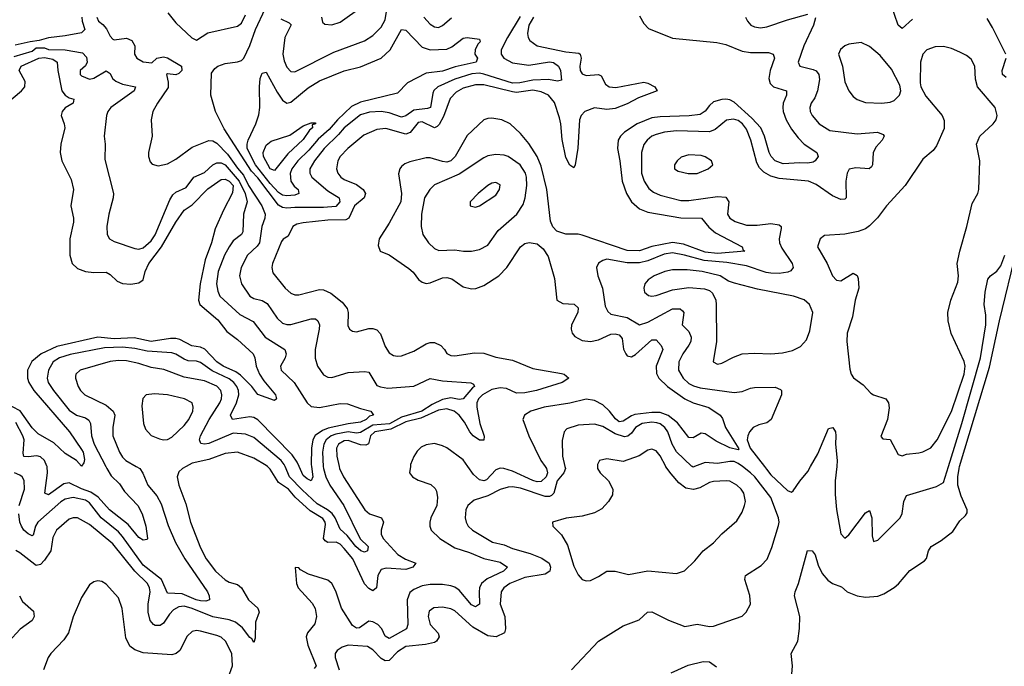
# Model space of a CAD drawing. Header units: inches. Extents: x 1552611 to 1694776, y 811966 to 917215.
# Tile 250 of 256: x 1591409 to 1596207, y 909027 to 912177. Entities that reach past the tile are written whole.
import ezdxf

# ---------------------------------------------------------------- set-up
doc = ezdxf.new("R2010")
doc.units = ezdxf.units.IN
doc.header["$MEASUREMENT"] = 0
doc.layers.add('B5990', color=7, linetype='Continuous')
doc.layers.add('B5991', color=7, linetype='Continuous')

msp = doc.modelspace()

# ---------------------------------------------------------------- linework, layer by layer
at = {"layer": 'B5990', "color": 5}
for points, elevation in [([(1592219.8, 910000), (1592202.4, 909990), (1592185.1, 909974.9), (1592176.5, 909950), (1592184.1, 909910), (1592218.2, 909818.2), (1592241.4, 909730), (1592290, 909603.6), (1592317, 909550), (1592363.9, 909490), (1592410, 909448.3), (1592430, 909436.8), (1592470, 909425), (1592489.3, 909410), (1592524.1, 909350), (1592569.6, 909309.6), (1592576, 909290), (1592558.2, 909241.8), (1592556.5, 909163.5), (1592550, 909142.4), (1592541, 909161), (1592530, 909167.6), (1592494.8, 909214.8), (1592461.4, 909241.4), (1592430, 909254), (1592350, 909267.5), (1592250, 909308.5), (1592210, 909319.4), (1592183.8, 909316.2), (1592158.5, 909301.5), (1592139, 909281), (1592110, 909237.6), (1592094, 909226), (1592070, 909225.7), (1592060.7, 909230), (1592044.4, 909250), (1592035.4, 909290), (1592035.3, 909330), (1592044.8, 909390), (1592041.9, 909410), (1592032.3, 909430), (1591970, 909490), (1591862.9, 909622.9), (1591750, 909718.3), (1591690, 909749.9), (1591670, 909750.5), (1591650, 909743.9), (1591588.7, 909690), (1591570, 909655.1), (1591560.3, 909590), (1591530, 909543.4), (1591510, 909522.6), (1591490, 909518.6), (1591482.2, 909522.2), (1591410, 909580.4), (1591390, 909590.8)], 980), ([(1591977.2, 910000), (1591994, 909990), (1592008.5, 909968.5), (1592032.9, 909910), (1592077.8, 909857.8), (1592097.9, 909817.9), (1592133.3, 909713.3), (1592167.9, 909630), (1592214.4, 909550), (1592323.9, 909390), (1592332.7, 909370), (1592334.4, 909350), (1592315.8, 909344.2), (1592290, 909345.2), (1592268.2, 909350), (1592200.7, 909380.7), (1592130, 909383.1), (1592100.1, 909450), (1592010, 909520.1), (1591910, 909659.5), (1591890, 909681.3), (1591806.8, 909750), (1591750, 909823.7), (1591730, 909837.1), (1591670, 909849.6), (1591630, 909841.5), (1591610, 909828.6), (1591498.2, 909730), (1591486.8, 909710), (1591474.2, 909665.8), (1591470, 909663.4), (1591450, 909671.8), (1591430, 909690.6), (1591417.7, 909710), (1591409.9, 909730), (1591404.1, 909770)], 960), ([(1591828, 910000), (1591833.1, 909990), (1591855.2, 909955.2), (1591895.7, 909915.7), (1591919.4, 909879.4), (1591984.5, 909810), (1592006, 909770), (1592024.2, 909710), (1592032, 909650), (1592030, 909645.2), (1592010, 909641.7), (1591990, 909654.5), (1591937.2, 909717.2), (1591847.1, 909790), (1591791.4, 909851.4), (1591756, 909876), (1591710, 909890.9), (1591650, 909921.3), (1591623.6, 909916.4), (1591550, 909862.9), (1591531.6, 909870), (1591545.3, 909970), (1591542.2, 910000)], 940), ([(1592965.4, 910000), (1592967.8, 909990), (1592987.4, 909950), (1593090.8, 909790), (1593114.4, 909770), (1593172.4, 909750), (1593182, 909730), (1593171, 909690), (1593171, 909670), (1593180.3, 909650), (1593251.1, 909571.1), (1593288.7, 909548.7), (1593339.6, 909530), (1593325.4, 909510), (1593290, 909498.9), (1593194.2, 909505.8), (1593170, 909498.9), (1593153.7, 909470), (1593147.3, 909410), (1593130, 909394.8), (1593110, 909405.7), (1593089.4, 909429.4), (1593032, 909550), (1592990, 909601.3), (1592970, 909622), (1592951, 909631), (1592910, 909630.4), (1592897.8, 909637.8), (1592889.9, 909650.1), (1592898.5, 909718.5), (1592897.2, 909730), (1592886.6, 909746.6), (1592824.1, 909784.1), (1592751.7, 909851.7), (1592718.7, 909890), (1592670, 909923), (1592630, 909987.9), (1592616.2, 910000)], 980), ([(1592888.3, 910000), (1592888.7, 909990), (1592900.2, 909950), (1592920.5, 909910), (1592988.5, 909810), (1593068.4, 909648.4), (1593107.6, 909610), (1593104.4, 909590), (1593090, 909583.7), (1593072, 909590), (1593047, 909610), (1593004.6, 909664.6), (1592970, 909694.3), (1592945.9, 909750), (1592931, 909771), (1592909.3, 909789.3), (1592858.3, 909818.3), (1592786.3, 909886.3), (1592724.5, 909950), (1592702.9, 910000)], 960), ([(1593312.7, 910000), (1593308.8, 909970), (1593323.7, 909950), (1593350, 909933.4), (1593412, 909912), (1593433.7, 909893.7), (1593440.4, 909880.4), (1593445.5, 909850), (1593442.1, 909810), (1593411.8, 909750), (1593407.6, 909730), (1593407.6, 909710), (1593414.7, 909690), (1593456.3, 909650), (1593530, 909603.4), (1593601.2, 909581.2), (1593670, 909552.6), (1593750, 909534.7), (1593786.5, 909510), (1593765.8, 909490), (1593686.5, 909453.5), (1593658.7, 909430), (1593650.4, 909410), (1593648.4, 909390), (1593649.5, 909330.5), (1593630, 909316.5), (1593610, 909326.6), (1593550, 909397.9), (1593530, 909412.4), (1593510, 909419.4), (1593470, 909425.6), (1593410, 909425.5), (1593370, 909418.3), (1593330, 909401.9), (1593310, 909385.8), (1593297.4, 909350), (1593301, 909230), (1593294, 909210), (1593210, 909162.9), (1593190, 909173.5), (1593173.1, 909210), (1593153.8, 909230), (1593130, 909244.1), (1593110, 909247.3), (1593065.6, 909214.4), (1593050, 909212.1), (1593030, 909225.5), (1592977, 909310), (1592950, 909393.3), (1592930, 909430.8), (1592910, 909446.8), (1592816.1, 909476.1), (1592776.9, 909496.9), (1592770, 909506), (1592752, 909508), (1592757.4, 909430), (1592766.3, 909410), (1592834.7, 909334.7), (1592848.4, 909308.4), (1592855.7, 909270), (1592846.5, 909233.5), (1592811.8, 909190), (1592805.1, 909170), (1592813.1, 909130), (1592853.5, 909030), (1592844, 909016)], 1020), ([(1592830.5, 910000), (1592837.3, 909950), (1592830, 909931.1), (1592810, 909940.2), (1592790, 909957.3), (1592770.4, 910000)], 940), ([(1594066, 910000), (1594068.4, 909990), (1594059.8, 909970), (1594028, 909930), (1594012.1, 909870), (1594000.9, 909859.1), (1593990, 909854), (1593970, 909853.6), (1593850, 909895.4), (1593810, 909901.4), (1593790, 909899.1), (1593750, 909887.7), (1593690, 909858.1), (1593623.6, 909836.4), (1593593.1, 909810), (1593583.2, 909790), (1593579.3, 909750), (1593584.2, 909730), (1593594, 909710), (1593616, 909690), (1593712.3, 909632.3), (1593770, 909619), (1593810, 909601.6), (1593896.7, 909576.7), (1593953.9, 909553.9), (1593988.5, 909530), (1593996.4, 909510), (1593992.9, 909490), (1593970, 909476.2), (1593870, 909460.3), (1593798, 909430), (1593768.9, 909410), (1593756, 909390), (1593750.5, 909330.5), (1593772.4, 909270), (1593777.1, 909210), (1593772.2, 909190), (1593730.7, 909170), (1593690, 909175.5), (1593617.1, 909217.1), (1593530, 909296.8), (1593510, 909307.6), (1593470, 909314.9), (1593427.7, 909312.3), (1593404.7, 909295.3), (1593399, 909270), (1593408.7, 909230), (1593448.6, 909188.6), (1593452.6, 909170), (1593440.7, 909150), (1593430, 909143.4), (1593386.7, 909133.3), (1593290, 909123.7), (1593250, 909097.5), (1593210, 909056), (1593190, 909053.4), (1593170, 909064.8), (1593130, 909107.1), (1593103.8, 909123.8), (1593010, 909129.8), (1592979.7, 909120.3), (1592955.9, 909104.1), (1592947.1, 909090), (1592946.7, 909070), (1592965.7, 909010)], 1040), ([(1593969.3, 910000), (1593976.1, 909990), (1593980.2, 909970), (1593974.2, 909950), (1593950, 909926.8), (1593930, 909926.1), (1593910, 909932.6), (1593810, 909978.4), (1593768.9, 909991.1), (1593750, 909991.6), (1593730, 909984.1), (1593684, 909936), (1593670, 909931), (1593650, 909936.2), (1593620.7, 909960.7), (1593593.1, 910000)], 1020), ([(1594224.4, 910000), (1594224.6, 909990), (1594237.6, 909970), (1594279, 909930), (1594299, 909890), (1594297.7, 909862.2), (1594278.4, 909830), (1594245.4, 909794.6), (1594210, 909775.3), (1594150, 909758), (1594071.8, 909748.2), (1594006, 909730), (1594006.8, 909710), (1594050, 909667.7), (1594077.9, 909617.9), (1594110, 909515.5), (1594130, 909473), (1594150.4, 909450.4), (1594170, 909443), (1594190, 909444.4), (1594230, 909463.8), (1594270, 909490.4), (1594310, 909490.4), (1594374.9, 909474.9), (1594470, 909491.3), (1594610, 909479), (1594648, 909492), (1594699.4, 909540.6), (1594739.7, 909590), (1594790, 909628.7), (1594830, 909672), (1594903.9, 909736.1), (1594930, 909777.3), (1594941.1, 909810), (1594945.1, 909830), (1594936.9, 909870), (1594924.2, 909890), (1594903.6, 909910), (1594870, 909928.5), (1594851.2, 909931.2), (1594790, 909928), (1594770, 909922.5), (1594723.1, 909896.9), (1594691.8, 909888.2), (1594655.4, 909895.4), (1594621.4, 909921.4), (1594584.2, 909964.2), (1594558.3, 909998.3), (1594557.4, 910000)], 1060), ([(1594098.3, 909010), (1594230, 909148.8), (1594350, 909224.4), (1594427.2, 909252.8), (1594468.9, 909291.1), (1594490, 909292.3), (1594570, 909251.2), (1594650, 909221.7), (1594710, 909231.6), (1594770, 909221.1), (1594790, 909222.6), (1594930, 909271.8), (1594949.8, 909290.2), (1594969.8, 909330.2), (1594967.3, 909372.7), (1594943.1, 909450), (1594946, 909470), (1595022, 909518), (1595050.6, 909549.4), (1595074.6, 909605.4), (1595106.9, 909713.1), (1595110.3, 909729.7), (1595107.3, 909750), (1595068.5, 909850), (1594990.6, 909950.6), (1594970.3, 909970.3), (1594930.6, 910000)], 1040), ([(1594696.9, 910000), (1594690, 909997.4), (1594685.8, 910000)], 1040), ([(1595038, 910000), (1595047.5, 909987.5), (1595070, 909960.4), (1595150, 909883.8), (1595170, 909875.5), (1595178.4, 909881.6), (1595210, 909928.9), (1595250, 909976.5), (1595263.2, 910000)], 1040), ([(1595167.1, 908930), (1595175.1, 909030), (1595168.2, 909090), (1595201.2, 909150), (1595209.1, 909210.9), (1595209.9, 909270), (1595184.8, 909370), (1595187.1, 909390), (1595204.2, 909430), (1595248.3, 909591.7), (1595270.4, 909590), (1595285.5, 909570), (1595299.5, 909519.5), (1595318.8, 909478.8), (1595346.9, 909446.9), (1595370, 909430.5), (1595414, 909414), (1595440.7, 909390), (1595490.7, 909370), (1595530, 909363.2), (1595590, 909369.2), (1595619.4, 909380.6), (1595669.8, 909410.2), (1595691.5, 909428.5), (1595746.8, 909493.2), (1595818.6, 909541.4), (1595827.9, 909552.1), (1595836.8, 909590), (1595849.8, 909610), (1595899.4, 909640.6), (1595956.1, 909683.9), (1595990, 909735.6), (1596018.1, 909761.9), (1596025.2, 909774.8), (1596026.5, 909790), (1595996.4, 909856.4), (1595980.5, 909910), (1595979.9, 909950), (1595986.2, 909990), (1595989.2, 910000)], 1020), ([(1595390.1, 910000), (1595383.4, 909930), (1595383.4, 909863.4), (1595390, 909790.8), (1595410, 909673), (1595430, 909651.5), (1595450, 909667.6), (1595530, 909774.7), (1595550, 909786.7), (1595561.9, 909750), (1595563.3, 909663.3), (1595570, 909635.5), (1595590, 909640.9), (1595699.3, 909750), (1595709.2, 909770.8), (1595717, 909830), (1595730, 909858.3), (1595877, 909903), (1595910, 909922.4), (1595934.3, 910000)], 1040), ([(1591406.9, 909810), (1591433.1, 909890), (1591431.6, 909931.6), (1591420.8, 909950), (1591410, 909958), (1591383, 909970)], 960), ([(1592424.2, 908970), (1592446.3, 909030), (1592442.3, 909090), (1592411.7, 909150), (1592390, 909168.4), (1592370, 909176.4), (1592290, 909198.8), (1592270, 909200.9), (1592250, 909196.6), (1592225.6, 909174.4), (1592190, 909104.4), (1592171.3, 909088.7), (1592150, 909083.2), (1592010, 909093.4), (1591970, 909106.6), (1591945.5, 909125.5), (1591926.3, 909166.3), (1591907.9, 909307.9), (1591890, 909359.8), (1591830, 909427.8), (1591810, 909439.8), (1591790, 909443.1), (1591770, 909438.8), (1591750, 909424.2), (1591710, 909362.6), (1591670, 909268.2), (1591646.1, 909190), (1591623.8, 909156.2), (1591561.1, 909090), (1591547.6, 909070), (1591524.7, 909010)], 1020), ([(1591408.4, 909370), (1591423.4, 909343.4), (1591475.7, 909295.7), (1591479.8, 909270), (1591470.1, 909249.9), (1591411.9, 909208.1), (1591354.5, 909145.5)], 980), ([(1594584.1, 908995.9), (1594666.9, 909033.1), (1594739, 909050), (1594770, 909049.2), (1594805.1, 909025.1)], 1020)]:
    msp.add_lwpolyline(points, dxfattribs=dict(at, elevation=elevation))
at = {"layer": 'B5991', "color": 5}
for points, elevation in [([(1592680.9, 912180.9), (1592722, 912162), (1592732.1, 912152.1), (1592701.3, 912090), (1592691.4, 912010), (1592697.5, 911977.5), (1592710, 911946), (1592730, 911924.9), (1592750, 911923.5), (1592940.5, 912019.5), (1593090, 912074.2), (1593130, 912099.7), (1593170, 912141), (1593190, 912177), (1593207.9, 912290)], 960), ([(1593847.5, 912192.5), (1593785.8, 912090), (1593755.5, 912030), (1593755.2, 912010), (1593767.8, 911990), (1593810, 911966.5), (1593890, 911956), (1593990, 911971.2), (1594010, 911967.8), (1594034.4, 911950), (1594043.9, 911930), (1594050, 911882.7), (1594030, 911877.3), (1593986.3, 911886.3), (1593910, 911882.9), (1593846.7, 911870), (1593810, 911867.7), (1593670, 911912.4), (1593650, 911916.3), (1593612.8, 911912.8), (1593530, 911886.8), (1593445.8, 911850), (1593427.5, 911832.5), (1593421.6, 911818.4), (1593410.1, 911750), (1593395.9, 911744.1), (1593330, 911736.1), (1593290, 911709.4), (1593270, 911701.9), (1593210, 911722.8), (1593170, 911730.3), (1593113.1, 911726.9), (1593070, 911713.5), (1592990, 911651.1), (1592962.9, 911617.1), (1592892.3, 911550), (1592845.3, 911490), (1592823.3, 911450), (1592822.7, 911430), (1592832.8, 911410), (1592910, 911342.6), (1592966.2, 911310), (1592969.4, 911290), (1592950, 911266.3), (1592890, 911261.6), (1592750, 911262.8), (1592710, 911258.4), (1592690, 911261.7), (1592670, 911274.3), (1592570, 911407.1), (1592538.7, 911438.7), (1592405, 911645), (1592362.4, 911730), (1592340.9, 911810), (1592344.1, 911915.9), (1592360.5, 911939.5), (1592374, 911950), (1592410, 911964.4), (1592470, 911972), (1592490, 911978.7), (1592501.3, 911990), (1592530, 912051.7), (1592558.4, 912130), (1592605.8, 912230)], 960), ([(1592879.7, 912190), (1592885.1, 912165.1), (1592895.8, 912155.8), (1592930, 912151.4), (1592970, 912164.5), (1593078.4, 912241.6)], 980), ([(1595760, 912180), (1595710, 912134.8), (1595690, 912149.7), (1595654.6, 912254.6)], 1040), ([(1591711.5, 912190), (1591713.5, 912170), (1591725.7, 912130), (1591710, 912113.7), (1591630, 912098.2), (1591550, 912089.1), (1591504.7, 912075.3), (1591459.5, 912070), (1591387.7, 912052.3)], 940), ([(1591785.5, 912190), (1591792.3, 912170), (1591814.1, 912154.1), (1591832.7, 912132.7), (1591850, 912097.3), (1591862.7, 912082.7), (1591870, 912078.6), (1591930, 912087), (1591955.4, 912075.4), (1591970.2, 912050), (1591968.5, 912010), (1591980.4, 911990), (1592010, 911971.8), (1592053.5, 911966.5), (1592076.9, 911990), (1592110, 911996.2), (1592130, 911991.5), (1592197.8, 911950), (1592199, 911930), (1592185, 911915), (1592170, 911907.8), (1592130, 911913.1), (1592124.4, 911910), (1592133.3, 911873.3), (1592132.7, 911847.3), (1592080.2, 911770), (1592058.5, 911730), (1592050.2, 911690), (1592054, 911610), (1592036.5, 911530), (1592037, 911510), (1592045.2, 911485.2), (1592053.8, 911473.8), (1592084.4, 911464.4), (1592130, 911474.7), (1592170, 911497.8), (1592250, 911556.2), (1592330, 911588.2), (1592350, 911586.3), (1592370, 911575), (1592422.1, 911522.1), (1592470, 911453.3), (1592500, 911420), (1592524.7, 911370), (1592588.4, 911270), (1592605.1, 911230), (1592603.9, 911210), (1592589.2, 911170), (1592578.2, 911090), (1592566.8, 911073.2), (1592518.7, 911030), (1592487.9, 910970), (1592479.8, 910930), (1592490.1, 910890.1), (1592530.9, 910830.9), (1592550, 910819.3), (1592590, 910809), (1592614.4, 910794.4), (1592663.2, 910723.2), (1592690, 910698), (1592710, 910691.5), (1592730, 910691.9), (1592830, 910720.2), (1592850, 910719.6), (1592862.6, 910710), (1592869.2, 910690), (1592867.9, 910670), (1592849.1, 910570.9), (1592848.2, 910528.2), (1592859.7, 910490), (1592890, 910446.3), (1592910, 910434.9), (1592930, 910434.7), (1593010, 910457.8), (1593090, 910463.5), (1593110, 910460.2), (1593150, 910395.8), (1593167.7, 910387.7), (1593202.5, 910382.5), (1593330, 910391.2), (1593410, 910429.3), (1593470, 910417.1), (1593607.3, 910407.3), (1593621.1, 910401.1), (1593625.2, 910390), (1593615.7, 910384.3), (1593570, 910330.6), (1593550, 910327.4), (1593510, 910334.9), (1593470, 910326.7), (1593418.3, 910301.7), (1593369.2, 910270), (1593270, 910241.5), (1593211.3, 910208.7), (1593130, 910201.6), (1593070, 910166.5), (1593050, 910163.5), (1593010, 910168.7), (1592950, 910158.4), (1592926.7, 910150), (1592901.7, 910130), (1592891, 910110), (1592885.3, 910070), (1592888.3, 910000)], 960), ([(1592130.2, 912210.2), (1592170, 912162.4), (1592248.6, 912088.6), (1592270, 912077.8), (1592326.5, 912113.5), (1592470, 912144.9), (1592490, 912160.5), (1592510, 912200.2)], 980), ([(1593912.1, 912190), (1593890.1, 912150), (1593883.4, 912110), (1593887.1, 912090), (1593895.5, 912075.5), (1593930.6, 912050.6), (1594070, 912021.1), (1594134.3, 912014.3), (1594139.6, 912010), (1594144.4, 911990), (1594138.2, 911950), (1594139.8, 911930), (1594150, 911913.8), (1594170, 911905.3), (1594229.5, 911909.5), (1594243.1, 911903.1), (1594263.6, 911863.6), (1594281.3, 911850), (1594313.3, 911846.7), (1594450, 911872.6), (1594470, 911868.1), (1594503.7, 911850), (1594514.9, 911830), (1594423.8, 911796.2), (1594370, 911767.2), (1594310, 911744.7), (1594270, 911740.2), (1594210, 911747.4), (1594162.5, 911730), (1594144.8, 911710), (1594137, 911690), (1594129.5, 911550.5), (1594116.5, 911470), (1594110, 911455.1), (1594090, 911468), (1594070, 911505.1), (1594052.9, 911592.9), (1594046.4, 911670), (1594039.6, 911699.6), (1594014.5, 911774.5), (1593986.1, 911810), (1593950, 911825.9), (1593910, 911833.1), (1593830, 911823.2), (1593810, 911824.9), (1593670, 911859.7), (1593630, 911859.9), (1593570, 911844), (1593535.3, 911824.7), (1593506.7, 911793.3), (1593475, 911705), (1593453.5, 911666.5), (1593443, 911657), (1593430, 911650.9), (1593370, 911679.8), (1593350, 911677), (1593311.9, 911628.1), (1593290, 911620.1), (1593193.3, 911646.7), (1593150, 911642.7), (1593086.2, 911613.8), (1593007.3, 911550), (1592970.1, 911510), (1592959, 911490), (1592953, 911450), (1592959, 911430), (1592973.5, 911410), (1592990, 911398), (1593050, 911374), (1593083.3, 911350), (1593094.3, 911330), (1593087.3, 911310), (1593040.1, 911270), (1593013.3, 911210), (1592998.2, 911201.8), (1592910, 911199.9), (1592790, 911187.5), (1592759.4, 911180.6), (1592740.2, 911170), (1592717, 911123), (1592692.3, 911107.7), (1592684.2, 911095.8), (1592641.3, 910990), (1592636.9, 910970), (1592643.1, 910943.1), (1592702.8, 910870), (1592730, 910844.7), (1592750, 910836.5), (1592770, 910836.5), (1592870, 910861.9), (1592890, 910861.4), (1592924.9, 910844.9), (1592980.9, 910800.9), (1593004.1, 910770), (1593008.9, 910750), (1593007.8, 910687.8), (1593015.8, 910670), (1593030, 910659.6), (1593050, 910656.9), (1593110, 910673.2), (1593130, 910673.5), (1593150, 910666.3), (1593167.1, 910647.1), (1593190, 910584.6), (1593210, 910554.6), (1593230, 910540.9), (1593250, 910537.3), (1593270, 910540.2), (1593330, 910561.7), (1593390, 910598.2), (1593410, 910604.2), (1593430, 910604), (1593460.9, 910590), (1593479.4, 910570), (1593490, 910550.3), (1593510, 910540.7), (1593530, 910539.7), (1593625.7, 910554.3), (1593670, 910552), (1593730, 910532.3), (1593810, 910517.9), (1593910, 910477.9), (1594050, 910454.1), (1594062, 910450), (1594085.2, 910430), (1594051.9, 910410), (1593926.7, 910370), (1593870, 910358.6), (1593830, 910357.9), (1593780.8, 910380.8), (1593750, 910384.2), (1593710, 910375.3), (1593663.6, 910350), (1593645.3, 910330), (1593637.4, 910310), (1593636.7, 910290), (1593650.8, 910210), (1593672.5, 910147.5), (1593670, 910128.2), (1593650, 910129.4), (1593619, 910150), (1593602.2, 910170), (1593576.8, 910216.8), (1593549.9, 910250), (1593526.7, 910270), (1593490, 910281.2), (1593450, 910274.6), (1593364.4, 910235.6), (1593290, 910217.9), (1593217.7, 910182.3), (1593140.4, 910170), (1593118.4, 910150), (1593108.9, 910111.1), (1593095.8, 910104.2), (1593070, 910105.4), (1593010, 910127), (1592990, 910125.8), (1592962.9, 910110), (1592953.2, 910090), (1592953.8, 910050), (1592965.4, 910000)], 980), ([(1594430, 912195.5), (1594450, 912159.1), (1594473.7, 912133.7), (1594590, 912086.7), (1594805.6, 912065.6), (1594850, 912056.6), (1594930, 912023.1), (1594970, 912018.1), (1595057.1, 912017.1), (1595080.3, 912010), (1595087.7, 911990), (1595065.7, 911930), (1595059.5, 911890), (1595066.8, 911866.8), (1595082.4, 911850), (1595146.3, 911830), (1595145.3, 911810), (1595130.1, 911770), (1595127.6, 911750), (1595129.6, 911730), (1595143.9, 911690), (1595170, 911643.5), (1595202.3, 911602.3), (1595231.5, 911571.5), (1595294, 911530), (1595299.6, 911510), (1595286, 911490), (1595276.2, 911483.8), (1595250, 911478.5), (1595210, 911480.6), (1595130, 911475.6), (1595090, 911489.9), (1595070.6, 911510.6), (1595061.1, 911530), (1595039.1, 911610), (1595019.9, 911650), (1594977.1, 911697.1), (1594890, 911775), (1594870, 911786.7), (1594850, 911789.9), (1594830, 911788.8), (1594790, 911776.2), (1594770, 911759.9), (1594749.1, 911730.9), (1594724.4, 911715.6), (1594672, 911708), (1594530, 911704), (1594490, 911698.4), (1594417.7, 911670), (1594356.3, 911630), (1594337.1, 911610), (1594326.1, 911590), (1594321.7, 911550), (1594334.1, 911490), (1594345.2, 911390), (1594366.1, 911330), (1594390.1, 911290.1), (1594430, 911255.7), (1594470, 911240.1), (1594630, 911211.7), (1594730.6, 911210.6), (1594767, 911167), (1594799.5, 911139.5), (1594930.3, 911070), (1594935.1, 911055.1), (1594942.8, 911050), (1594810, 911038.7), (1594750, 911044.6), (1594643.4, 911083.4), (1594590, 911092.2), (1594490, 911072.4), (1594430, 911051), (1594370, 911052.7), (1594150, 911128.1), (1594130, 911132.5), (1594070, 911131.8), (1594026.4, 911146.4), (1594007.7, 911167.7), (1593995.9, 911195.9), (1593977.8, 911350), (1593950, 911463.1), (1593930.9, 911510.9), (1593890, 911574.2), (1593850, 911622.2), (1593799.1, 911670), (1593758, 911690), (1593710, 911697.3), (1593690, 911696.2), (1593670, 911688.5), (1593590, 911612.9), (1593531.3, 911510), (1593510, 911489.2), (1593490, 911483.5), (1593470, 911485.7), (1593410, 911503.7), (1593390, 911503.9), (1593310, 911484.7), (1593285.3, 911474.7), (1593270, 911462.4), (1593260.9, 911450), (1593254.2, 911425.8), (1593268.8, 911330), (1593266.1, 911290), (1593210, 911186.3), (1593161.5, 911110), (1593156.4, 911076.4), (1593166, 911050), (1593210, 911031.8), (1593304.9, 910964.9), (1593326.8, 910946.8), (1593352, 910912), (1593370, 910897.8), (1593390, 910892.7), (1593410, 910894.8), (1593470, 910919.8), (1593490, 910921.7), (1593514.4, 910914.4), (1593570, 910875.1), (1593610, 910865.3), (1593632.1, 910867.9), (1593670, 910882.7), (1593744.4, 910930), (1593783, 910970), (1593849.4, 911070.6), (1593870, 911087.1), (1593892.2, 911092.2), (1593930, 911084.6), (1593960.2, 911060.2), (1593984, 911024), (1594015.9, 910915.9), (1594025.8, 910810), (1594055, 910795), (1594110.7, 910790.7), (1594130, 910774), (1594128.7, 910750), (1594097.6, 910690), (1594095.8, 910670), (1594100.7, 910650), (1594114.5, 910634.5), (1594150, 910614.5), (1594190, 910608.7), (1594230, 910618.1), (1594290, 910645.2), (1594310, 910646.7), (1594330, 910641.9), (1594344.6, 910624.6), (1594352.1, 910572.1), (1594362, 910550), (1594370, 910539.2), (1594390, 910535.2), (1594410, 910546.8), (1594490, 910617.3), (1594510, 910618.2), (1594534.3, 910590), (1594542.7, 910570), (1594510.1, 910490), (1594512.9, 910452.9), (1594523.6, 910430), (1594565.3, 910390), (1594650, 910329.3), (1594690, 910311), (1594767.3, 910287.3), (1594823, 910250), (1594834.1, 910234.1), (1594848.1, 910190), (1594913.1, 910086.9), (1594910, 910081), (1594870, 910091.3), (1594803.3, 910123.3), (1594750, 910160.1), (1594730, 910162.4), (1594690, 910140.2), (1594670, 910141), (1594613.8, 910213.8), (1594568.7, 910248.7), (1594530, 910263.3), (1594490, 910263.4), (1594406.6, 910253.4), (1594390, 910247.9), (1594350, 910220.6), (1594330, 910218.8), (1594312, 910232), (1594283.4, 910270), (1594250, 910300.3), (1594210, 910322.5), (1594170, 910328.8), (1594090, 910308.8), (1593964.6, 910290), (1593899.6, 910270), (1593868.1, 910250), (1593861.1, 910230), (1593890.1, 910150), (1593948.9, 910030), (1593969.3, 910000)], 1020), ([(1593378, 912190), (1593410, 912155.2), (1593430, 912141.8), (1593450, 912138.5), (1593470, 912149), (1593513.6, 912186.4)], 960), ([(1595286.6, 912186.6), (1595276.6, 912150), (1595229.5, 912050), (1595203.2, 911970), (1595210.5, 911950), (1595275.3, 911935.3), (1595290, 911928.4), (1595303.5, 911910), (1595305.6, 911885.6), (1595296.9, 911830), (1595283.2, 911796.8), (1595265.8, 911770), (1595258.9, 911750), (1595261.1, 911730), (1595270.2, 911710), (1595304.2, 911670), (1595356.8, 911636.8), (1595490, 911621.6), (1595589.3, 911629.3), (1595617.2, 911617.2), (1595622.3, 911610), (1595612.4, 911590), (1595582.8, 911557.2), (1595568.3, 911530), (1595564.2, 911470), (1595559.8, 911460.2), (1595549.2, 911450.8), (1595484.1, 911455.9), (1595451.1, 911448.9), (1595441.2, 911430), (1595435.3, 911390), (1595435.8, 911310), (1595430, 911303.1), (1595410, 911301.8), (1595370, 911319.5), (1595290, 911374.2), (1595252.8, 911390), (1595110, 911402.7), (1595070, 911414.6), (1595034.5, 911434.5), (1595014.8, 911454.8), (1595000.4, 911480.4), (1594971.6, 911590), (1594950, 911644.4), (1594931.7, 911670), (1594910, 911685.4), (1594887.6, 911692.4), (1594852.7, 911687.3), (1594798, 911642), (1594770, 911630.9), (1594610, 911636.3), (1594550.5, 911629.5), (1594510, 911618.5), (1594490, 911609.2), (1594466.4, 911590), (1594451, 911569), (1594439.8, 911530), (1594439.3, 911430), (1594451.4, 911390), (1594475, 911355), (1594497.4, 911337.4), (1594530, 911321.5), (1594630, 911296.4), (1594670, 911295.5), (1594810, 911316), (1594850, 911312.8), (1594864.4, 911290), (1594858.7, 911230), (1594870.2, 911210), (1594894.7, 911194.7), (1594950, 911176.4), (1595003.2, 911176.8), (1595070, 911184.7), (1595110, 911177.8), (1595119.6, 911170), (1595120, 911160), (1595110.1, 911110), (1595111.9, 911090), (1595123.6, 911063.6), (1595172.7, 910990), (1595178.6, 910970), (1595166, 910954), (1595152.6, 910947.4), (1595110, 910941.1), (1595070, 910941.6), (1595045.8, 910945.8), (1594950, 910978.8), (1594854.8, 910994.8), (1594743.8, 911003.8), (1594649.3, 911030.7), (1594590, 911041), (1594550, 911034.8), (1594470, 911002.7), (1594430, 910992.2), (1594370, 910992.6), (1594270, 911009.8), (1594250, 911004.1), (1594229.5, 910990.5), (1594220.2, 910970), (1594226.9, 910930), (1594248.9, 910868.9), (1594262.3, 910782.3), (1594275.1, 910755.1), (1594290, 910742.9), (1594370, 910725.9), (1594430, 910690.1), (1594470, 910703.9), (1594590, 910767.9), (1594628.1, 910768.1), (1594639.3, 910759.3), (1594645, 910750), (1594636.5, 910690), (1594670, 910658.8), (1594680.8, 910630), (1594679.1, 910610), (1594670, 910590.8), (1594640.1, 910550), (1594621.5, 910510), (1594618.8, 910470), (1594642.6, 910430), (1594670, 910405.1), (1594692.8, 910392.8), (1594724.1, 910384.1), (1594890, 910361.6), (1594930, 910365.5), (1594970, 910382.5), (1594990, 910384.8), (1595090, 910386.3), (1595116.2, 910376.2), (1595120.7, 910370), (1595121, 910350), (1595070.1, 910229.9), (1595050, 910213.8), (1595010, 910203.9), (1594983.2, 910190), (1594966.1, 910170), (1594957, 910150), (1594954.3, 910130), (1594969.3, 910090), (1595038, 910000)], 1040), ([(1594946.5, 912190), (1594955.2, 912170), (1594971, 912151), (1594990, 912141.6), (1595018.2, 912138.2), (1595050, 912141.6), (1595150, 912176.9), (1595250, 912203.9)], 1040), ([(1596213.9, 912010), (1596150, 912139.7), (1596122.9, 912182.9)], 1040), ([(1591382.4, 911997.6), (1591470, 912024.2), (1591490, 912040.2), (1591530, 912039.4), (1591550, 912031.3), (1591631, 912031), (1591715, 912015), (1591735.2, 911995.2), (1591738.3, 911970), (1591730, 911953), (1591703.2, 911930), (1591703.2, 911910), (1591710, 911903.5), (1591750, 911887.5), (1591770, 911892.2), (1591830, 911928.2), (1591850, 911915.3), (1591861.7, 911890), (1591877, 911877), (1591910, 911863.1), (1591974, 911850), (1591967.1, 911830), (1591853.2, 911750), (1591838, 911730), (1591832.6, 911710), (1591820.8, 911610), (1591825.2, 911570), (1591824.5, 911495.5), (1591865.6, 911330), (1591864.7, 911310), (1591843.5, 911230), (1591833.8, 911170), (1591834.7, 911130), (1591846, 911110), (1591870, 911097.2), (1591970, 911061.8), (1591990, 911059.7), (1592010, 911065.2), (1592050, 911099.8), (1592070, 911128.6), (1592140, 911300), (1592155.4, 911324.6), (1592170, 911336.8), (1592220.3, 911359.7), (1592257.8, 911410), (1592310, 911432.5), (1592350, 911470.1), (1592370, 911479), (1592390, 911480.1), (1592410, 911470.4), (1592478.6, 911390), (1592507.4, 911330), (1592518.1, 911290), (1592498.9, 911230), (1592496.5, 911143.5), (1592489.1, 911130.9), (1592450, 911099.8), (1592430, 911070.8), (1592407, 911030), (1592376.1, 910950), (1592368.4, 910890), (1592374, 910854), (1592384.8, 910830), (1592481.6, 910741.6), (1592546.5, 910706.5), (1592605.4, 910630), (1592701.3, 910570), (1592707.8, 910550), (1592703.3, 910530), (1592679.3, 910490), (1592682.9, 910470), (1592747.1, 910410), (1592810, 910310.2), (1592830, 910293.5), (1592870, 910287.9), (1592970, 910307.3), (1593006.2, 910306.2), (1593070, 910282.7), (1593120.7, 910270), (1593133.4, 910250), (1593114.4, 910245.6), (1593097, 910230), (1593070, 910216.4), (1593010, 910208.7), (1592912.3, 910187.7), (1592883.9, 910176.1), (1592848.7, 910151.3), (1592837, 910130), (1592830.6, 910090), (1592829.1, 910010), (1592830.5, 910000)], 940), ([(1591345.8, 911770), (1591417.4, 911830), (1591434.5, 911850), (1591436, 911876), (1591406.2, 911930), (1591416, 911950), (1591502.7, 911990), (1591530, 911992.5), (1591570, 911985.4), (1591592.4, 911970), (1591595.7, 911930), (1591615.2, 911830), (1591630, 911809.4), (1591650, 911797), (1591672.7, 911790), (1591670.3, 911770), (1591630, 911747.4), (1591616.4, 911730), (1591611.8, 911710), (1591626.2, 911670), (1591628.4, 911650), (1591610.2, 911570), (1591606.4, 911530), (1591613.8, 911490), (1591659.4, 911399.4), (1591671.1, 911350), (1591658, 911270), (1591671.9, 911210), (1591671.1, 911190), (1591654, 911110), (1591654, 911030), (1591664, 910990), (1591690, 910965.3), (1591730, 910950.2), (1591770, 910945.5), (1591830, 910946.8), (1591850, 910936.2), (1591883.5, 910903.5), (1591910, 910892.4), (1591950, 910889), (1591990, 910895.1), (1592010, 910910.3), (1592020.1, 910950), (1592037.6, 910990), (1592100.2, 911070), (1592170, 911190.1), (1592210.9, 911249.1), (1592250, 911275.3), (1592326.6, 911353.4), (1592390, 911399.4), (1592410, 911401), (1592430, 911391), (1592449.3, 911370), (1592446.2, 911333.8), (1592402.4, 911250), (1592362.1, 911157.9), (1592343.5, 911090), (1592313.1, 911006.9), (1592287.8, 910890), (1592280.4, 910810), (1592286.8, 910790), (1592374.4, 910714.4), (1592418.3, 910658.3), (1592470, 910618.8), (1592546.5, 910550), (1592554.4, 910530), (1592560.6, 910490), (1592577.8, 910450), (1592598.2, 910418.2), (1592656, 910350), (1592660.5, 910330), (1592650, 910321.6), (1592570, 910351.1), (1592540.8, 910390), (1592484.9, 910444.9), (1592461.9, 910461.9), (1592400.4, 910490), (1592370, 910509.6), (1592311.6, 910571.6), (1592290, 910581.2), (1592247.8, 910587.8), (1592190, 910618.9), (1592170, 910624.3), (1592144.2, 910624.2), (1592050, 910609), (1591966.6, 910626.6), (1591870, 910622.9), (1591790, 910630.2), (1591590, 910584.7), (1591513.9, 910550), (1591467.5, 910512.5), (1591447, 910470), (1591447.3, 910430), (1591453.8, 910410), (1591477.3, 910370), (1591651.5, 910170), (1591710, 910083.6), (1591718.2, 910070), (1591725.1, 910034.9), (1591721.3, 910018.7), (1591710, 910002.7), (1591686.3, 910030), (1591630, 910064.5), (1591575.2, 910115.2), (1591499.3, 910159.3), (1591469.4, 910189.4), (1591410.8, 910270.8), (1591337, 910310)], 920), ([(1596216.1, 911896.1), (1596198.3, 911910), (1596196.2, 911930), (1596215.3, 911990)], 1040), ([(1595934.3, 910000), (1595999.9, 910210), (1596090.7, 910530), (1596116.9, 910690), (1596117.3, 910737.3), (1596108.8, 910790), (1596114.1, 910850), (1596127.1, 910912.9), (1596139.1, 910930), (1596170, 910952.2), (1596190, 910978.4), (1596210, 911029.2)], 1040), ([(1595989.2, 910000), (1596134.9, 910485.1), (1596183.7, 910710), (1596270, 911064.2)], 1020), ([(1592770.4, 910000), (1592760.9, 910020.9), (1592737, 910057), (1592570, 910227.5), (1592550, 910238.9), (1592530, 910243.1), (1592446.6, 910230), (1592436.9, 910250), (1592465.6, 910310), (1592476.6, 910350), (1592475.8, 910370), (1592467.7, 910390), (1592452.3, 910410), (1592430, 910426.8), (1592346.7, 910466.7), (1592290, 910507), (1592270, 910513.6), (1592230, 910515.9), (1592210, 910523), (1592170, 910548.2), (1592150, 910553.8), (1592030, 910562.1), (1591970, 910575.6), (1591910, 910581), (1591822, 910578), (1591654.2, 910545.8), (1591602.3, 910530), (1591572.2, 910510), (1591549, 910470), (1591543.3, 910430), (1591548.4, 910410), (1591574, 910370), (1591650, 910274.7), (1591685.4, 910250), (1591730, 910236.8), (1591746.5, 910226.5), (1591754.4, 910210), (1591759.5, 910150), (1591772.3, 910110), (1591828, 910000)], 940), ([(1592702.9, 910000), (1592698.5, 910010), (1592683.1, 910030), (1592550, 910141.2), (1592510, 910158.6), (1592450, 910163.1), (1592330, 910113.2), (1592310, 910108.6), (1592292.3, 910112.3), (1592285.5, 910130), (1592290.5, 910150), (1592332.9, 910230), (1592384.6, 910310), (1592391.9, 910330), (1592394, 910350), (1592388.7, 910370), (1592370, 910392.1), (1592310, 910418.3), (1592210, 910435.1), (1592112.2, 910472.2), (1592050, 910482.2), (1591990, 910502.4), (1591930, 910514.5), (1591890, 910516.3), (1591850, 910511.3), (1591703.7, 910470), (1591682.8, 910450), (1591681.3, 910438.7), (1591680.2, 910430), (1591693.7, 910390), (1591706, 910370), (1591727.1, 910350), (1591830, 910298.4), (1591864.1, 910270), (1591872.5, 910250), (1591862.3, 910190), (1591862.2, 910150), (1591895.1, 910070), (1591910, 910046), (1591926.9, 910030), (1591977.2, 910000)], 960), ([(1591542.2, 910000), (1591542, 910002), (1591529.9, 910029.9), (1591510, 910047.4), (1591492.6, 910052.6), (1591450, 910047), (1591429.9, 910049.9), (1591426.1, 910066.1), (1591430.3, 910130), (1591424.3, 910150), (1591390, 910214.5)], 940), ([(1594685.8, 910000), (1594682.2, 910002.2), (1594610, 910072.5), (1594588.7, 910110), (1594566.9, 910170), (1594553, 910190), (1594530, 910207.8), (1594513.8, 910213.8), (1594490, 910216.9), (1594442.8, 910210), (1594410, 910190.4), (1594390, 910162.8), (1594372.6, 910147.4), (1594355.6, 910144.4), (1594310, 910159.9), (1594250, 910194.6), (1594210, 910206.3), (1594130, 910201), (1594075.8, 910184.2), (1594061.5, 910170), (1594052.8, 910127.2), (1594054.3, 910050), (1594066, 910000)], 1040), ([(1595263.2, 910000), (1595297.9, 910062.1), (1595350, 910185.5), (1595370.6, 910190), (1595383.7, 910170), (1595386.5, 910150), (1595384.6, 910110), (1595393, 910030), (1595390.1, 910000)], 1040), ([(1592616.2, 910000), (1592610, 910005.4), (1592550, 910040.4), (1592470, 910069.9), (1592410, 910063.1), (1592330, 910035), (1592250, 910017.3), (1592219.8, 910000)], 980), ([(1593593.1, 910000), (1593570, 910032.8), (1593490, 910091.3), (1593470, 910101.5), (1593430, 910111.9), (1593390, 910106.2), (1593365.7, 910094.3), (1593345.6, 910074.4), (1593330, 910049.4), (1593314, 910010), (1593312.7, 910000)], 1020), ([(1594557.4, 910000), (1594530, 910052.5), (1594510, 910076.8), (1594490, 910085), (1594470, 910079.3), (1594427.3, 910052.7), (1594350, 910025), (1594270, 910038.3), (1594234.8, 910030), (1594224.2, 910010), (1594224.4, 910000)], 1060), ([(1594930.6, 910000), (1594910, 910015.4), (1594890, 910024.4), (1594870, 910025.3), (1594810, 910015.1), (1594750, 910019.6), (1594696.9, 910000)], 1040)]:
    msp.add_lwpolyline(points, dxfattribs=dict(at, elevation=elevation))
for points, elevation in [([(1593410, 912030.8), (1593490, 912033.7), (1593515.1, 912044.9), (1593570, 912087), (1593590, 912090.1), (1593650, 912082.8), (1593653.4, 912070), (1593641.3, 912058.7), (1593628.3, 912030), (1593627.4, 912010), (1593640.6, 911990), (1593632.7, 911970), (1593531.7, 911948.3), (1593470, 911926.2), (1593390, 911916.4), (1593298.6, 911870), (1593250, 911818.9), (1593070, 911775.9), (1593025.8, 911754.2), (1592957.9, 911690), (1592917, 911643), (1592864.2, 911595.8), (1592818.4, 911541.6), (1592764, 911490), (1592734.9, 911450), (1592727.7, 911427.7), (1592730.9, 911390.9), (1592746.8, 911366.8), (1592766.4, 911350), (1592770, 911329.9), (1592750, 911322.5), (1592710, 911318.3), (1592690, 911322.4), (1592670, 911335.6), (1592630, 911379), (1592558.4, 911470), (1592518.3, 911550), (1592517.3, 911570), (1592523.1, 911590), (1592559.5, 911670), (1592574.2, 911714.2), (1592579.9, 911750), (1592577.3, 911850), (1592581.3, 911890), (1592590, 911916.5), (1592610, 911921.1), (1592663.3, 911823.3), (1592690, 911785.8), (1592710, 911771), (1592730, 911775.1), (1592814.6, 911845.4), (1592870, 911879.7), (1592990, 911927.5), (1593070, 911947.5), (1593170.6, 911990), (1593215, 912030), (1593270, 912129.1), (1593290, 912126.8), (1593370, 912043.3)], 940), ([(1595910, 912046.2), (1595870, 912044.7), (1595829.3, 912030.7), (1595810, 912009.3), (1595798.3, 911970), (1595796.5, 911870), (1595800.3, 911850), (1595823.8, 911803.8), (1595903.6, 911710), (1595914.4, 911685.6), (1595913.4, 911646.6), (1595876.7, 911563.3), (1595859.6, 911540.4), (1595810, 911497.6), (1595724.2, 911370), (1595632.2, 911270), (1595588.9, 911211.1), (1595550, 911172.4), (1595530, 911157.7), (1595495.4, 911144.6), (1595430, 911132.9), (1595330, 911125.1), (1595310, 911109.2), (1595296.4, 911070), (1595344.1, 910990), (1595369.3, 910929.3), (1595390, 910908.2), (1595410, 910904.9), (1595470, 910942), (1595490, 910931), (1595495.6, 910915.6), (1595498, 910870), (1595479.6, 910810), (1595467.7, 910730), (1595440.7, 910650), (1595439.3, 910610), (1595453.8, 910473.8), (1595461.3, 910450), (1595472.8, 910432.8), (1595518.4, 910398.4), (1595557.3, 910357.3), (1595569.2, 910349.2), (1595630, 910330.3), (1595642.3, 910310), (1595646, 910286), (1595638.4, 910230), (1595605.8, 910145.8), (1595614.8, 910134.8), (1595651.4, 910131.4), (1595690, 910059.5), (1595710, 910053.1), (1595730, 910060.9), (1595790, 910066.2), (1595810, 910071.3), (1595848.3, 910091.7), (1595879.8, 910130), (1595950, 910267.6), (1596010.7, 910450), (1596015.5, 910490), (1596012, 910512), (1595947.9, 910647.9), (1595933.2, 910710), (1595932.2, 910750), (1595946.6, 910810), (1595980.9, 910899.1), (1595983, 910930), (1595978, 910990), (1595989.9, 911050.1), (1596024.6, 911170), (1596050, 911281.6), (1596077.4, 911330), (1596083.5, 911350), (1596087.6, 911490), (1596071, 911570), (1596088.2, 911610), (1596153, 911670), (1596166.9, 911690), (1596172.6, 911710), (1596162, 911750), (1596076.8, 911850), (1596067, 911887), (1596062.7, 911950), (1596045.2, 911985.2), (1596022.9, 912002.9), (1595990, 912019.2), (1595950, 912036.4)], 1060), ([(1595510, 912066.6), (1595450, 912057.4), (1595430, 912049.6), (1595408.4, 912031.6), (1595399.5, 912010), (1595418.5, 911950), (1595430, 911874), (1595450, 911830.4), (1595470, 911803.1), (1595490, 911788.9), (1595530, 911774), (1595610, 911770.3), (1595650, 911776), (1595670, 911783.7), (1595695.6, 911810), (1595702, 911830), (1595698, 911858), (1595656.9, 911936.9), (1595602.5, 912002.5), (1595550, 912046.8)], 1060), ([(1592650, 911442.2), (1592630, 911450.6), (1592596.3, 911510), (1592595, 911530), (1592610, 911565.7), (1592633.9, 911586.1), (1592724.7, 911615.3), (1592790, 911659.6), (1592830, 911674.8), (1592850, 911674), (1592850, 911669.7), (1592834.4, 911665.6), (1592835.2, 911650), (1592821.7, 911638.3), (1592790, 911594), (1592715.8, 911524.2)], 920), ([(1593730, 911520.2), (1593690, 911513.6), (1593670, 911504.9), (1593550, 911424.3), (1593430, 911371.9), (1593406.9, 911350), (1593381.1, 911310), (1593366.3, 911230), (1593364.8, 911170), (1593374.3, 911130), (1593401.2, 911090), (1593430, 911062.9), (1593452.2, 911052.2), (1593530, 911055.4), (1593570.9, 911049.1), (1593610, 911049.1), (1593650, 911057.2), (1593690, 911079.2), (1593741.2, 911150), (1593831.1, 911228.9), (1593863.2, 911276.8), (1593872.9, 911310), (1593880.1, 911370), (1593879.2, 911410), (1593874.2, 911430), (1593847.8, 911470), (1593790, 911509.9), (1593770, 911516.5)], 1040), ([(1594670, 911518), (1594633.1, 911506.9), (1594612.4, 911490), (1594599.5, 911470), (1594600.5, 911450), (1594618.5, 911438.6), (1594667.1, 911427.1), (1594710, 911428.6), (1594764.5, 911450), (1594786.6, 911470), (1594780.9, 911490), (1594749.8, 911509.8), (1594730, 911515.9)], 1060), ([(1593730, 911383.5), (1593710, 911380.4), (1593690, 911369.7), (1593643.1, 911330), (1593604.4, 911290), (1593604.9, 911270), (1593630, 911264.6), (1593650, 911270.4), (1593730, 911322.6), (1593746.9, 911350), (1593750, 911372)], 1060), ([(1594590, 910958.2), (1594552.4, 910950), (1594500.3, 910930), (1594471.6, 910910), (1594454.6, 910890), (1594450.3, 910870), (1594453.7, 910850), (1594473.5, 910833.5), (1594490, 910830.2), (1594510, 910833.5), (1594590, 910860.4), (1594670, 910872.4), (1594746.1, 910866.1), (1594770, 910858), (1594785.1, 910845.1), (1594801.7, 910810), (1594802.7, 910790), (1594803.9, 910610), (1594788.2, 910510), (1594810, 910499.5), (1594830, 910504.2), (1594886.6, 910533.4), (1594930, 910549.2), (1594990, 910553), (1595070, 910549.1), (1595125.8, 910554.2), (1595174.5, 910565.5), (1595214.5, 910585.5), (1595242.9, 910617.1), (1595258.8, 910661.2), (1595273.6, 910750), (1595257, 910790), (1595231.9, 910811.9), (1595179.3, 910830), (1595004.5, 910864.5), (1594892.9, 910892.9), (1594862.9, 910902.9), (1594822.9, 910930), (1594735.1, 910950), (1594662.3, 910957.7)], 1060), ([(1592065.9, 910354.1), (1592026, 910350), (1592008.6, 910331.4), (1592004.2, 910295.8), (1592011.6, 910210), (1592022.5, 910182.5), (1592050, 910152), (1592090, 910135.3), (1592110, 910130.4), (1592130, 910132.4), (1592150, 910143.7), (1592210, 910199.7), (1592233.3, 910230), (1592252, 910270), (1592255, 910290), (1592249.7, 910310), (1592212, 910330), (1592130, 910348.8)], 980)]:
    msp.add_lwpolyline(points, close=True, dxfattribs=dict(at, elevation=elevation))

doc.saveas('drawing.dxf')
